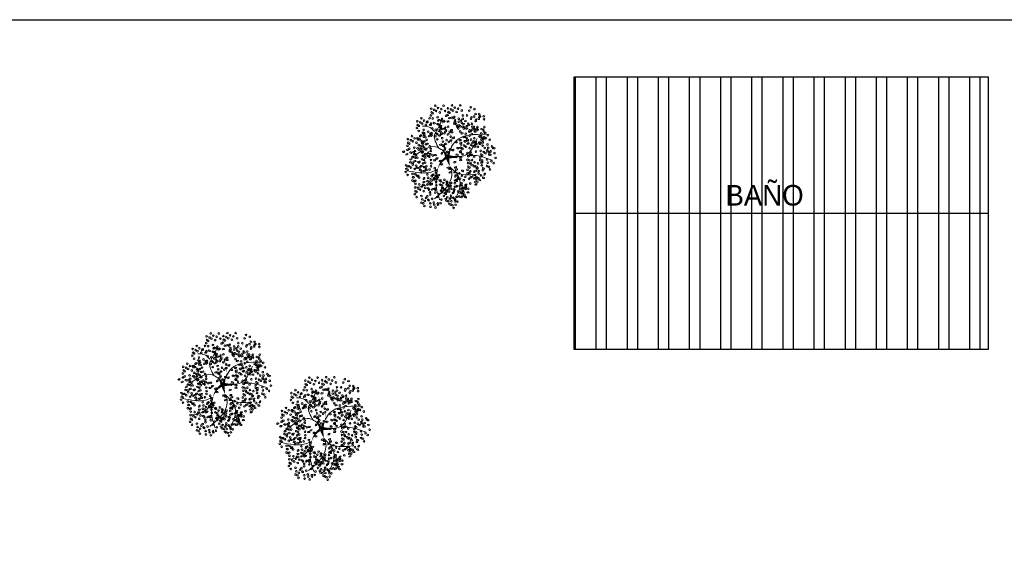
# Model space of a CAD drawing. Header units: millimetres. Extents: x 2197 to 2788, y 425 to 589.
# Tile 39 of 50: x 2642 to 2691, y 508 to 534. Entities that reach past the tile are written whole.
import ezdxf

# ---------------------------------------------------------------- set-up
doc = ezdxf.new("R2010")
doc.units = ezdxf.units.MM
doc.linetypes.add('ACAD_ISO04W100', pattern=[30, 24, -3, 0, -3])
doc.layers.add('01 - Vegetación', color=3, linetype='Continuous', lineweight=0)
doc.layers.add('Cotas', color=3, linetype='Continuous')
doc.layers.add('PAREDE', color=6, linetype='Continuous')

# ---------------------------------------------------------------- blocks, each defined once
blk = doc.blocks.new('17')
at = {"layer": '01 - Vegetación'}
for points in [[(4495.84, 1680.23, 1.33, 0.0221, 0.199177), (4489.97, 1684.48, 0.0221, 0.0221, 1.224983)], [(4496.02, 1680.23, 1.33, 0.0221, 0.286986), (4500.47, 1683.82, 0.0221, 0.0221, -1.494927)], [(4496.02, 1679.76, 1.77, 0.0221, 0), (4491.39, 1678.53, 0.0221, 0.0221, 0)], [(4496.02, 1679.66, 1.77, 0.0221, 0), (4500.28, 1678.15, 0.0221, 0.0221, 0)], [(4496.4, 1679.85, 1.77, 0.0221, 0.074947), (4496.4, 1672.95, 0.0221, 0.0221, 0.762797)], [(4497.07, 1679.43, 0.133, 0.0221, 0.381476), (4512.91, 1682.47, 0.0221, 0.0221, -1.841687)]]:
    blk.add_lwpolyline(points, format="xyseb", dxfattribs=at)
for points in [[(4490, 1684.47), (4488.83, 1687.51), (4489.5, 1699.09)], [(4487.73, 1684.98), (4483.44, 1688.25), (4481.42, 1694.81)], [(4497.83, 1680.19), (4501.11, 1685.48), (4497.33, 1694.81)], [(4508.5, 1685.98), (4510.45, 1688), (4511.21, 1691.78)], [(4490, 1684.47), (4482.94, 1685.23), (4475.36, 1683.47)], [(4491.39, 1678.53), (4489.02, 1677.58), (4485.46, 1677.92), (4475.87, 1685.99)], [(4500.47, 1683.82), (4506.92, 1685.99), (4511.46, 1683.47), (4515.25, 1682.46)], [(4491.39, 1678.53), (4489, 1675.9), (4487.73, 1665.57)], [(4497.07, 1679.43), (4503.89, 1675.65), (4507.17, 1660.78)], [(4488.74, 1675.4), (4484.7, 1673.64), (4475.11, 1676.16)], [(4496.57, 1678.43), (4497.07, 1670.86), (4505.15, 1665.32)], [(4497.07, 1670.11), (4496.82, 1665.57), (4494.55, 1658.01)]]:
    blk.add_spline(points, degree=3, dxfattribs=at)
blk = doc.blocks.new('16')
at = {"layer": '01 - Vegetación'}
h = blk.add_hatch(color=40, dxfattribs=at)
h.set_gradient(color1=(255, 191, 0), color2=(223, 255, 127), rotation=180, centered=1, tint=1, name='INVSPHERICAL')
edge = h.paths.add_edge_path()
edge.add_ellipse((4538.847, 1678.642), major_axis=(-0.0033, 0.0777), ratio=0.578492, start_angle=0, end_angle=360, ccw=False)
edge = h.paths.add_edge_path()
edge.add_ellipse((4538.961, 1678.487), major_axis=(-0.0349, 0.0695), ratio=0.578492, start_angle=0, end_angle=360, ccw=False)
edge = h.paths.add_edge_path()
edge.add_ellipse((4538.69, 1678.926), major_axis=(-0.0594, 0.0503), ratio=0.578492, start_angle=0, end_angle=360, ccw=False)
edge = h.paths.add_edge_path()
edge.add_ellipse((4538.676, 1678.266), major_axis=(-0.0033, 0.0777), ratio=0.578492, start_angle=0, end_angle=360, ccw=False)
edge = h.paths.add_edge_path()
edge.add_ellipse((4541.23, 1679.281), major_axis=(0.0274, 0.0728), ratio=0.578492, start_angle=0, end_angle=360, ccw=False)
edge = h.paths.add_edge_path()
edge.add_ellipse((4540.829, 1679.36), major_axis=(-0.0349, 0.0695), ratio=0.578492, start_angle=0, end_angle=360, ccw=False)
edge = h.paths.add_edge_path()
edge.add_ellipse((4541.174, 1679.607), major_axis=(-0.0349, 0.0695), ratio=0.578492, start_angle=0, end_angle=360, ccw=False)
edge = h.paths.add_edge_path()
edge.add_ellipse((4541.072, 1679.421), major_axis=(0.0274, 0.0728), ratio=0.578492, start_angle=0, end_angle=360, ccw=False)
edge = h.paths.add_edge_path()
edge.add_ellipse((4540.113, 1679.632), major_axis=(-0.0349, 0.0695), ratio=0.578492, start_angle=0, end_angle=360, ccw=False)
edge = h.paths.add_edge_path()
edge.add_ellipse((4540.279, 1679.843), major_axis=(-0.0349, 0.0695), ratio=0.578492, start_angle=0, end_angle=360, ccw=False)
edge = h.paths.add_edge_path()
edge.add_ellipse((4540.165, 1679.999), major_axis=(-0.0033, 0.0777), ratio=0.578492, start_angle=0, end_angle=360, ccw=False)
edge = h.paths.add_edge_path()
edge.add_ellipse((4540.499, 1679.956), major_axis=(-0.0033, 0.0777), ratio=0.578492, start_angle=0, end_angle=360, ccw=False)
edge = h.paths.add_edge_path()
edge.add_ellipse((4540.629, 1679.513), major_axis=(-0.0594, 0.0503), ratio=0.578492, start_angle=0, end_angle=360, ccw=False)
edge = h.paths.add_edge_path()
edge.add_ellipse((4540.551, 1680.278), major_axis=(0.0274, 0.0728), ratio=0.578492, start_angle=0, end_angle=360, ccw=False)
edge = h.paths.add_edge_path()
edge.add_ellipse((4539.201, 1679.744), major_axis=(-0.0033, 0.0777), ratio=0.578492, start_angle=0, end_angle=360, ccw=False)
edge = h.paths.add_edge_path()
edge.add_ellipse((4539.14, 1679.893), major_axis=(0.0274, 0.0728), ratio=0.578492, start_angle=0, end_angle=360, ccw=False)
edge = h.paths.add_edge_path()
edge.add_ellipse((4539.208, 1680.126), major_axis=(-0.0033, 0.0777), ratio=0.578492, start_angle=0, end_angle=360, ccw=False)
edge = h.paths.add_edge_path()
edge.add_ellipse((4538.979, 1680.681), major_axis=(-0.0594, 0.0503), ratio=0.578492, start_angle=0, end_angle=360, ccw=False)
edge = h.paths.add_edge_path()
edge.add_ellipse((4538.577, 1680.728), major_axis=(-0.0033, 0.0777), ratio=0.578492, start_angle=0, end_angle=360, ccw=False)
edge = h.paths.add_edge_path()
edge.add_ellipse((4538.926, 1680.033), major_axis=(0.0274, 0.0728), ratio=0.578492, start_angle=0, end_angle=360, ccw=False)
edge = h.paths.add_edge_path()
edge.add_ellipse((4538.95, 1679.842), major_axis=(0.0274, 0.0728), ratio=0.578492, start_angle=0, end_angle=360, ccw=False)
edge = h.paths.add_edge_path()
edge.add_ellipse((4538.621, 1680.191), major_axis=(-0.0349, 0.0695), ratio=0.578492, start_angle=0, end_angle=360, ccw=False)
edge = h.paths.add_edge_path()
edge.add_ellipse((4538.328, 1680.411), major_axis=(0.0274, 0.0728), ratio=0.578492, start_angle=0, end_angle=360, ccw=False)
edge = h.paths.add_edge_path()
edge.add_ellipse((4538.283, 1680.138), major_axis=(-0.0594, 0.0503), ratio=0.578492, start_angle=0, end_angle=360, ccw=False)
edge = h.paths.add_edge_path()
edge.add_ellipse((4538.32, 1679.993), major_axis=(-0.0594, 0.0503), ratio=0.578492, start_angle=0, end_angle=360, ccw=False)
edge = h.paths.add_edge_path()
edge.add_ellipse((4538.755, 1680.687), major_axis=(-0.0033, 0.0777), ratio=0.578492, start_angle=0, end_angle=360, ccw=False)
edge = h.paths.add_edge_path()
edge.add_ellipse((4538.834, 1681.261), major_axis=(-0.0349, 0.0695), ratio=0.578492, start_angle=0, end_angle=360, ccw=False)
edge = h.paths.add_edge_path()
edge.add_ellipse((4539.054, 1681.374), major_axis=(-0.0033, 0.0777), ratio=0.578492, start_angle=0, end_angle=360, ccw=False)
edge = h.paths.add_edge_path()
edge.add_ellipse((4539.147, 1681.076), major_axis=(-0.0594, 0.0503), ratio=0.578492, start_angle=0, end_angle=360, ccw=False)
edge = h.paths.add_edge_path()
edge.add_ellipse((4539.52, 1680.541), major_axis=(-0.0033, 0.0777), ratio=0.578492, start_angle=0, end_angle=360, ccw=False)
edge = h.paths.add_edge_path()
edge.add_ellipse((4539.459, 1680.689), major_axis=(0.0274, 0.0728), ratio=0.578492, start_angle=0, end_angle=360, ccw=False)
edge = h.paths.add_edge_path()
edge.add_ellipse((4539.527, 1680.923), major_axis=(-0.0033, 0.0777), ratio=0.578492, start_angle=0, end_angle=360, ccw=False)
edge = h.paths.add_edge_path()
edge.add_ellipse((4539.265, 1681.244), major_axis=(0.0274, 0.0728), ratio=0.578492, start_angle=0, end_angle=360, ccw=False)
edge = h.paths.add_edge_path()
edge.add_ellipse((4539.188, 1677.478), major_axis=(-0.0594, 0.0503), ratio=0.578492, start_angle=0, end_angle=360, ccw=False)
edge = h.paths.add_edge_path()
edge.add_ellipse((4539.473, 1678.19), major_axis=(0.0274, 0.0728), ratio=0.578492, start_angle=0, end_angle=360, ccw=False)
edge = h.paths.add_edge_path()
edge.add_ellipse((4540.696, 1678.325), major_axis=(0.0274, 0.0728), ratio=0.578492, start_angle=0, end_angle=360, ccw=False)
edge = h.paths.add_edge_path()
edge.add_ellipse((4540.33, 1678.305), major_axis=(-0.0033, 0.0777), ratio=0.578492, start_angle=0, end_angle=360, ccw=False)
edge = h.paths.add_edge_path()
edge.add_ellipse((4540.174, 1678.307), major_axis=(-0.0033, 0.0777), ratio=0.578492, start_angle=0, end_angle=360, ccw=False)
edge = h.paths.add_edge_path()
edge.add_ellipse((4540.488, 1677.717), major_axis=(-0.0594, 0.0503), ratio=0.578492, start_angle=0, end_angle=360, ccw=False)
edge = h.paths.add_edge_path()
edge.add_ellipse((4540.676, 1677.675), major_axis=(-0.0594, 0.0503), ratio=0.578492, start_angle=0, end_angle=360, ccw=False)
edge = h.paths.add_edge_path()
edge.add_ellipse((4539.469, 1677.341), major_axis=(-0.0033, 0.0777), ratio=0.578492, start_angle=0, end_angle=360, ccw=False)
edge = h.paths.add_edge_path()
edge.add_ellipse((4539.773, 1677.406), major_axis=(-0.0594, 0.0503), ratio=0.578492, start_angle=0, end_angle=360, ccw=False)
edge = h.paths.add_edge_path()
edge.add_ellipse((4539.631, 1677.23), major_axis=(-0.0349, 0.0695), ratio=0.578492, start_angle=0, end_angle=360, ccw=False)
edge = h.paths.add_edge_path()
edge.add_ellipse((4539.445, 1677.695), major_axis=(-0.0594, 0.0503), ratio=0.578492, start_angle=0, end_angle=360, ccw=False)
edge = h.paths.add_edge_path()
edge.add_ellipse((4542.676, 1679.136), major_axis=(-0.0033, 0.0777), ratio=0.578492, start_angle=0, end_angle=360, ccw=False)
edge = h.paths.add_edge_path()
edge.add_ellipse((4542.661, 1679.428), major_axis=(-0.0033, 0.0777), ratio=0.578492, start_angle=0, end_angle=360, ccw=False)
edge = h.paths.add_edge_path()
edge.add_ellipse((4542.742, 1679.554), major_axis=(-0.0033, 0.0777), ratio=0.578492, start_angle=0, end_angle=360, ccw=False)
edge = h.paths.add_edge_path()
edge.add_ellipse((4542.776, 1679.728), major_axis=(-0.0349, 0.0695), ratio=0.578492, start_angle=0, end_angle=360, ccw=False)
edge = h.paths.add_edge_path()
edge.add_ellipse((4542.477, 1679.745), major_axis=(0.0274, 0.0728), ratio=0.578492, start_angle=0, end_angle=360, ccw=False)
edge = h.paths.add_edge_path()
edge.add_ellipse((4542.578, 1680.02), major_axis=(0.0274, 0.0728), ratio=0.578492, start_angle=0, end_angle=360, ccw=False)
edge = h.paths.add_edge_path()
edge.add_ellipse((4542.466, 1680.268), major_axis=(-0.0349, 0.0695), ratio=0.578492, start_angle=0, end_angle=360, ccw=False)
edge = h.paths.add_edge_path()
edge.add_ellipse((4542.632, 1680.479), major_axis=(-0.0349, 0.0695), ratio=0.578492, start_angle=0, end_angle=360, ccw=False)
edge = h.paths.add_edge_path()
edge.add_ellipse((4542.359, 1679.577), major_axis=(-0.0594, 0.0503), ratio=0.578492, start_angle=0, end_angle=360, ccw=False)
edge = h.paths.add_edge_path()
edge.add_ellipse((4542.171, 1679.619), major_axis=(-0.0594, 0.0503), ratio=0.578492, start_angle=0, end_angle=360, ccw=False)
edge = h.paths.add_edge_path()
edge.add_ellipse((4542.246, 1679.328), major_axis=(-0.0594, 0.0503), ratio=0.578492, start_angle=0, end_angle=360, ccw=False)
edge = h.paths.add_edge_path()
edge.add_ellipse((4542.369, 1678.498), major_axis=(0.0274, 0.0728), ratio=0.578492, start_angle=0, end_angle=360, ccw=False)
edge = h.paths.add_edge_path()
edge.add_ellipse((4542.902, 1678.749), major_axis=(-0.0349, 0.0695), ratio=0.578492, start_angle=0, end_angle=360, ccw=False)
edge = h.paths.add_edge_path()
edge.add_ellipse((4542.925, 1678.897), major_axis=(-0.0349, 0.0695), ratio=0.578492, start_angle=0, end_angle=360, ccw=False)
edge = h.paths.add_edge_path()
edge.add_ellipse((4542.628, 1678.671), major_axis=(-0.0033, 0.0777), ratio=0.578492, start_angle=0, end_angle=360, ccw=False)
edge = h.paths.add_edge_path()
edge.add_ellipse((4542.11, 1678.896), major_axis=(-0.0349, 0.0695), ratio=0.578492, start_angle=0, end_angle=360, ccw=False)
edge = h.paths.add_edge_path()
edge.add_ellipse((4542.34, 1678.18), major_axis=(-0.0349, 0.0695), ratio=0.578492, start_angle=0, end_angle=360, ccw=False)
edge = h.paths.add_edge_path()
edge.add_ellipse((4538.137, 1679.191), major_axis=(-0.0349, 0.0695), ratio=0.578492, start_angle=0, end_angle=360, ccw=False)
edge = h.paths.add_edge_path()
edge.add_ellipse((4538.099, 1678.758), major_axis=(-0.0594, 0.0503), ratio=0.578492, start_angle=0, end_angle=360, ccw=False)
edge = h.paths.add_edge_path()
edge.add_ellipse((4537.796, 1678.552), major_axis=(0.0274, 0.0728), ratio=0.578492, start_angle=0, end_angle=360, ccw=False)
edge = h.paths.add_edge_path()
edge.add_ellipse((4537.776, 1678.277), major_axis=(-0.0033, 0.0777), ratio=0.578492, start_angle=0, end_angle=360, ccw=False)
edge = h.paths.add_edge_path()
edge.add_ellipse((4539.181, 1678.6), major_axis=(-0.0033, 0.0777), ratio=0.578492, start_angle=0, end_angle=360, ccw=False)
edge = h.paths.add_edge_path()
edge.add_ellipse((4538.502, 1678.968), major_axis=(-0.0594, 0.0503), ratio=0.578492, start_angle=0, end_angle=360, ccw=False)
edge = h.paths.add_edge_path()
edge.add_ellipse((4538.615, 1679.216), major_axis=(-0.0594, 0.0503), ratio=0.578492, start_angle=0, end_angle=360, ccw=False)
edge = h.paths.add_edge_path()
edge.add_ellipse((4538.188, 1679.557), major_axis=(-0.0033, 0.0777), ratio=0.578492, start_angle=0, end_angle=360, ccw=False)
edge = h.paths.add_edge_path()
edge.add_ellipse((4538.203, 1679.265), major_axis=(-0.0033, 0.0777), ratio=0.578492, start_angle=0, end_angle=360, ccw=False)
edge = h.paths.add_edge_path()
edge.add_ellipse((4538.285, 1679.391), major_axis=(-0.0033, 0.0777), ratio=0.578492, start_angle=0, end_angle=360, ccw=False)
edge = h.paths.add_edge_path()
edge.add_ellipse((4538.856, 1679.647), major_axis=(-0.0349, 0.0695), ratio=0.578492, start_angle=0, end_angle=360, ccw=False)
edge = h.paths.add_edge_path()
edge.add_ellipse((4538.272, 1678.751), major_axis=(0.0274, 0.0728), ratio=0.578492, start_angle=0, end_angle=360, ccw=False)
edge = h.paths.add_edge_path()
edge.add_ellipse((4540.863, 1678.985), major_axis=(0.0274, 0.0728), ratio=0.578492, start_angle=0, end_angle=360, ccw=False)
edge = h.paths.add_edge_path()
edge.add_ellipse((4540.823, 1678.811), major_axis=(-0.0349, 0.0695), ratio=0.578492, start_angle=0, end_angle=360, ccw=False)
edge = h.paths.add_edge_path()
edge.add_ellipse((4541.446, 1678.949), major_axis=(-0.0349, 0.0695), ratio=0.578492, start_angle=0, end_angle=360, ccw=False)
edge = h.paths.add_edge_path()
edge.add_ellipse((4540.434, 1680.393), major_axis=(-0.0033, 0.0777), ratio=0.578492, start_angle=0, end_angle=360, ccw=False)
edge = h.paths.add_edge_path()
edge.add_ellipse((4540.419, 1680.685), major_axis=(-0.0033, 0.0777), ratio=0.578492, start_angle=0, end_angle=360, ccw=False)
edge = h.paths.add_edge_path()
edge.add_ellipse((4539.773, 1680.547), major_axis=(-0.0349, 0.0695), ratio=0.578492, start_angle=0, end_angle=360, ccw=False)
edge = h.paths.add_edge_path()
edge.add_ellipse((4539.782, 1680.87), major_axis=(-0.0349, 0.0695), ratio=0.578492, start_angle=0, end_angle=360, ccw=False)
edge = h.paths.add_edge_path()
edge.add_ellipse((4539.668, 1681.126), major_axis=(0.0274, 0.0728), ratio=0.578492, start_angle=0, end_angle=360, ccw=False)
edge = h.paths.add_edge_path()
edge.add_ellipse((4540.336, 1681.276), major_axis=(0.0274, 0.0728), ratio=0.578492, start_angle=0, end_angle=360, ccw=False)
edge = h.paths.add_edge_path()
edge.add_ellipse((4540.381, 1681.413), major_axis=(-0.0349, 0.0695), ratio=0.578492, start_angle=0, end_angle=360, ccw=False)
edge = h.paths.add_edge_path()
edge.add_ellipse((4540.225, 1681.525), major_axis=(-0.0349, 0.0695), ratio=0.578492, start_angle=0, end_angle=360, ccw=False)
edge = h.paths.add_edge_path()
edge.add_ellipse((4540.009, 1681.424), major_axis=(-0.0033, 0.0777), ratio=0.578492, start_angle=0, end_angle=360, ccw=False)
edge = h.paths.add_edge_path()
edge.add_ellipse((4540.106, 1681.258), major_axis=(-0.0033, 0.0777), ratio=0.578492, start_angle=0, end_angle=360, ccw=False)
edge = h.paths.add_edge_path()
edge.add_ellipse((4540.036, 1680.989), major_axis=(-0.0594, 0.0503), ratio=0.578492, start_angle=0, end_angle=360, ccw=False)
edge = h.paths.add_edge_path()
edge.add_ellipse((4539.967, 1680.73), major_axis=(-0.0594, 0.0503), ratio=0.578492, start_angle=0, end_angle=360, ccw=False)
edge = h.paths.add_edge_path()
edge.add_ellipse((4541.92, 1680.217), major_axis=(-0.0033, 0.0777), ratio=0.578492, start_angle=0, end_angle=360, ccw=False)
edge = h.paths.add_edge_path()
edge.add_ellipse((4541.222, 1680.466), major_axis=(-0.0349, 0.0695), ratio=0.578492, start_angle=0, end_angle=360, ccw=False)
edge = h.paths.add_edge_path()
edge.add_ellipse((4541.387, 1680.676), major_axis=(-0.0349, 0.0695), ratio=0.578492, start_angle=0, end_angle=360, ccw=False)
edge = h.paths.add_edge_path()
edge.add_ellipse((4541.251, 1680.784), major_axis=(0.0274, 0.0728), ratio=0.578492, start_angle=0, end_angle=360, ccw=False)
edge = h.paths.add_edge_path()
edge.add_ellipse((4541.818, 1680.659), major_axis=(0.0274, 0.0728), ratio=0.578492, start_angle=0, end_angle=360, ccw=False)
edge = h.paths.add_edge_path()
edge.add_ellipse((4541.942, 1680.743), major_axis=(0.0274, 0.0728), ratio=0.578492, start_angle=0, end_angle=360, ccw=False)
edge = h.paths.add_edge_path()
edge.add_ellipse((4541.762, 1680.886), major_axis=(-0.0349, 0.0695), ratio=0.578492, start_angle=0, end_angle=360, ccw=False)
edge = h.paths.add_edge_path()
edge.add_ellipse((4541.592, 1681.082), major_axis=(-0.0033, 0.0777), ratio=0.578492, start_angle=0, end_angle=360, ccw=False)
edge = h.paths.add_edge_path()
edge.add_ellipse((4541.511, 1680.956), major_axis=(-0.0033, 0.0777), ratio=0.578492, start_angle=0, end_angle=360, ccw=False)
edge = h.paths.add_edge_path()
edge.add_ellipse((4541.775, 1680.201), major_axis=(-0.0594, 0.0503), ratio=0.578492, start_angle=0, end_angle=360, ccw=False)
edge = h.paths.add_edge_path()
edge.add_ellipse((4541.737, 1680.346), major_axis=(-0.0594, 0.0503), ratio=0.578492, start_angle=0, end_angle=360, ccw=False)
edge = h.paths.add_edge_path()
edge.add_ellipse((4541.843, 1679.118), major_axis=(-0.0594, 0.0503), ratio=0.578492, start_angle=0, end_angle=360, ccw=False)
edge = h.paths.add_edge_path()
edge.add_ellipse((4541.881, 1679.551), major_axis=(-0.0349, 0.0695), ratio=0.578492, start_angle=0, end_angle=360, ccw=False)
edge = h.paths.add_edge_path()
edge.add_ellipse((4542.015, 1679.29), major_axis=(-0.0349, 0.0695), ratio=0.578492, start_angle=0, end_angle=360, ccw=False)
edge = h.paths.add_edge_path()
edge.add_ellipse((4541.91, 1679.869), major_axis=(0.0274, 0.0728), ratio=0.578492, start_angle=0, end_angle=360, ccw=False)
edge = h.paths.add_edge_path()
edge.add_ellipse((4541.769, 1679.666), major_axis=(-0.0033, 0.0777), ratio=0.578492, start_angle=0, end_angle=360, ccw=False)
edge = h.paths.add_edge_path()
edge.add_ellipse((4539.676, 1679.115), major_axis=(-0.0033, 0.0777), ratio=0.578492, start_angle=0, end_angle=360, ccw=False)
edge = h.paths.add_edge_path()
edge.add_ellipse((4539.594, 1678.989), major_axis=(-0.0033, 0.0777), ratio=0.578492, start_angle=0, end_angle=360, ccw=False)
edge = h.paths.add_edge_path()
edge.add_ellipse((4539.898, 1679.531), major_axis=(-0.0033, 0.0777), ratio=0.578492, start_angle=0, end_angle=360, ccw=False)
edge = h.paths.add_edge_path()
edge.add_ellipse((4539.697, 1678.641), major_axis=(-0.0349, 0.0695), ratio=0.578492, start_angle=0, end_angle=360, ccw=False)
edge = h.paths.add_edge_path()
edge.add_ellipse((4539.398, 1678.691), major_axis=(-0.0349, 0.0695), ratio=0.578492, start_angle=0, end_angle=360, ccw=False)
edge = h.paths.add_edge_path()
edge.add_ellipse((4539.555, 1678.579), major_axis=(-0.0349, 0.0695), ratio=0.578492, start_angle=0, end_angle=360, ccw=False)
edge = h.paths.add_edge_path()
edge.add_ellipse((4540.714, 1679.167), major_axis=(0.0274, 0.0728), ratio=0.578492, start_angle=0, end_angle=360, ccw=False)
edge = h.paths.add_edge_path()
edge.add_ellipse((4540.549, 1681.79), major_axis=(-0.0349, 0.0695), ratio=0.578492, start_angle=0, end_angle=360, ccw=False)
edge = h.paths.add_edge_path()
edge.add_ellipse((4540.715, 1682.001), major_axis=(-0.0349, 0.0695), ratio=0.578492, start_angle=0, end_angle=360, ccw=False)
edge = h.paths.add_edge_path()
edge.add_ellipse((4540.848, 1681.741), major_axis=(-0.0349, 0.0695), ratio=0.578492, start_angle=0, end_angle=360, ccw=False)
edge = h.paths.add_edge_path()
edge.add_ellipse((4540.661, 1681.542), major_axis=(0.0274, 0.0728), ratio=0.578492, start_angle=0, end_angle=360, ccw=False)
edge = h.paths.add_edge_path()
edge.add_ellipse((4540.684, 1681.351), major_axis=(0.0274, 0.0728), ratio=0.578492, start_angle=0, end_angle=360, ccw=False)
edge = h.paths.add_edge_path()
edge.add_ellipse((4540.56, 1681.267), major_axis=(0.0274, 0.0728), ratio=0.578492, start_angle=0, end_angle=360, ccw=False)
edge = h.paths.add_edge_path()
edge.add_ellipse((4540.528, 1678.539), major_axis=(0.0274, 0.0728), ratio=0.578492, start_angle=0, end_angle=360, ccw=False)
edge = h.paths.add_edge_path()
edge.add_ellipse((4540.38, 1678.647), major_axis=(0.0274, 0.0728), ratio=0.578492, start_angle=0, end_angle=360, ccw=False)
edge = h.paths.add_edge_path()
edge.add_ellipse((4540.034, 1678.678), major_axis=(-0.0349, 0.0695), ratio=0.578492, start_angle=0, end_angle=360, ccw=False)
edge = h.paths.add_edge_path()
edge.add_ellipse((4540.944, 1678.493), major_axis=(0.0274, 0.0728), ratio=0.578492, start_angle=0, end_angle=360, ccw=False)
edge = h.paths.add_edge_path()
edge.add_ellipse((4541.625, 1678.77), major_axis=(-0.0349, 0.0695), ratio=0.578492, start_angle=0, end_angle=360, ccw=False)
edge = h.paths.add_edge_path()
edge.add_ellipse((4541.994, 1678.887), major_axis=(0.0274, 0.0728), ratio=0.578492, start_angle=0, end_angle=360, ccw=False)
edge = h.paths.add_edge_path()
edge.add_ellipse((4541.336, 1678.598), major_axis=(0.0274, 0.0728), ratio=0.578492, start_angle=0, end_angle=360, ccw=False)
edge = h.paths.add_edge_path()
edge.add_ellipse((4539.381, 1678.993), major_axis=(-0.0349, 0.0695), ratio=0.578492, start_angle=0, end_angle=360, ccw=False)
edge = h.paths.add_edge_path()
edge.add_ellipse((4540.938, 1681.079), major_axis=(-0.0033, 0.0777), ratio=0.578492, start_angle=0, end_angle=360, ccw=False)
edge = h.paths.add_edge_path()
edge.add_ellipse((4540.699, 1680.759), major_axis=(-0.0594, 0.0503), ratio=0.578492, start_angle=0, end_angle=360, ccw=False)
edge = h.paths.add_edge_path()
edge.add_ellipse((4540.908, 1680.857), major_axis=(-0.0349, 0.0695), ratio=0.578492, start_angle=0, end_angle=360, ccw=False)
edge = h.paths.add_edge_path()
edge.add_ellipse((4540.863, 1680.561), major_axis=(-0.0349, 0.0695), ratio=0.578492, start_angle=0, end_angle=360, ccw=False)
edge = h.paths.add_edge_path()
edge.add_ellipse((4540.564, 1680.61), major_axis=(-0.0349, 0.0695), ratio=0.578492, start_angle=0, end_angle=360, ccw=False)
edge = h.paths.add_edge_path()
edge.add_ellipse((4539.771, 1681.729), major_axis=(-0.0349, 0.0695), ratio=0.578492, start_angle=0, end_angle=360, ccw=False)
edge = h.paths.add_edge_path()
edge.add_ellipse((4540.968, 1678.302), major_axis=(0.0274, 0.0728), ratio=0.578492, start_angle=0, end_angle=360, ccw=False)
edge = h.paths.add_edge_path()
edge.add_ellipse((4541.908, 1678.227), major_axis=(-0.0033, 0.0777), ratio=0.578492, start_angle=0, end_angle=360, ccw=False)
edge = h.paths.add_edge_path()
edge.add_ellipse((4541.283, 1678.297), major_axis=(-0.0349, 0.0695), ratio=0.578492, start_angle=0, end_angle=360, ccw=False)
edge = h.paths.add_edge_path()
edge.add_ellipse((4541.463, 1678.333), major_axis=(-0.0349, 0.0695), ratio=0.578492, start_angle=0, end_angle=360, ccw=False)
edge = h.paths.add_edge_path()
edge.add_ellipse((4538.021, 1678.159), major_axis=(0.0274, 0.0728), ratio=0.578492, start_angle=0, end_angle=360, ccw=False)
edge = h.paths.add_edge_path()
edge.add_ellipse((4537.772, 1677.992), major_axis=(0.0274, 0.0728), ratio=0.578492, start_angle=0, end_angle=360, ccw=False)
edge = h.paths.add_edge_path()
edge.add_ellipse((4538.082, 1677.841), major_axis=(-0.0033, 0.0777), ratio=0.578492, start_angle=0, end_angle=360, ccw=False)
edge = h.paths.add_edge_path()
edge.add_ellipse((4538.572, 1677.966), major_axis=(-0.0349, 0.0695), ratio=0.578492, start_angle=0, end_angle=360, ccw=False)
edge = h.paths.add_edge_path()
edge.add_ellipse((4538.311, 1677.99), major_axis=(0.0274, 0.0728), ratio=0.578492, start_angle=0, end_angle=360, ccw=False)
edge = h.paths.add_edge_path()
edge.add_ellipse((4538.394, 1678.174), major_axis=(0.0274, 0.0728), ratio=0.578492, start_angle=0, end_angle=360, ccw=False)
edge = h.paths.add_edge_path()
edge.add_ellipse((4538.776, 1677.355), major_axis=(-0.0349, 0.0695), ratio=0.578492, start_angle=0, end_angle=360, ccw=False)
edge = h.paths.add_edge_path()
edge.add_ellipse((4538.597, 1677.319), major_axis=(-0.0349, 0.0695), ratio=0.578492, start_angle=0, end_angle=360, ccw=False)
edge = h.paths.add_edge_path()
edge.add_ellipse((4539.063, 1677.621), major_axis=(-0.0349, 0.0695), ratio=0.578492, start_angle=0, end_angle=360, ccw=False)
edge = h.paths.add_edge_path()
edge.add_ellipse((4539.033, 1676.828), major_axis=(0.0274, 0.0728), ratio=0.578492, start_angle=0, end_angle=360, ccw=False)
edge = h.paths.add_edge_path()
edge.add_ellipse((4539.009, 1677.162), major_axis=(0.0274, 0.0728), ratio=0.578492, start_angle=0, end_angle=360, ccw=False)
edge = h.paths.add_edge_path()
edge.add_ellipse((4538.885, 1677.078), major_axis=(0.0274, 0.0728), ratio=0.578492, start_angle=0, end_angle=360, ccw=False)
edge = h.paths.add_edge_path()
edge.add_ellipse((4539.054, 1677.298), major_axis=(-0.0349, 0.0695), ratio=0.578492, start_angle=0, end_angle=360, ccw=False)
edge = h.paths.add_edge_path()
edge.add_ellipse((4542.221, 1677.913), major_axis=(-0.0033, 0.0777), ratio=0.578492, start_angle=0, end_angle=360, ccw=False)
edge = h.paths.add_edge_path()
edge.add_ellipse((4542.451, 1677.771), major_axis=(-0.0349, 0.0695), ratio=0.578492, start_angle=0, end_angle=360, ccw=False)
edge = h.paths.add_edge_path()
edge.add_ellipse((4541.18, 1677.355), major_axis=(-0.0349, 0.0695), ratio=0.578492, start_angle=0, end_angle=360, ccw=False)
edge = h.paths.add_edge_path()
edge.add_ellipse((4541.671, 1678.102), major_axis=(-0.0033, 0.0777), ratio=0.578492, start_angle=0, end_angle=360, ccw=False)
edge = h.paths.add_edge_path()
edge.add_ellipse((4541.411, 1678.017), major_axis=(-0.0033, 0.0777), ratio=0.578492, start_angle=0, end_angle=360, ccw=False)
edge = h.paths.add_edge_path()
edge.add_ellipse((4542.075, 1677.637), major_axis=(-0.0594, 0.0503), ratio=0.578492, start_angle=0, end_angle=360, ccw=False)
edge = h.paths.add_edge_path()
edge.add_ellipse((4541.252, 1677.826), major_axis=(-0.0349, 0.0695), ratio=0.578492, start_angle=0, end_angle=360, ccw=False)
edge = h.paths.add_edge_path()
edge.add_ellipse((4541.596, 1676.853), major_axis=(-0.0033, 0.0777), ratio=0.578492, start_angle=0, end_angle=360, ccw=False)
edge = h.paths.add_edge_path()
edge.add_ellipse((4541.655, 1677.018), major_axis=(-0.0033, 0.0777), ratio=0.578492, start_angle=0, end_angle=360, ccw=False)
edge = h.paths.add_edge_path()
edge.add_ellipse((4542.033, 1677.371), major_axis=(-0.0349, 0.0695), ratio=0.578492, start_angle=0, end_angle=360, ccw=False)
edge = h.paths.add_edge_path()
edge.add_ellipse((4542.19, 1677.259), major_axis=(-0.0349, 0.0695), ratio=0.578492, start_angle=0, end_angle=360, ccw=False)
edge = h.paths.add_edge_path()
edge.add_ellipse((4542.168, 1676.931), major_axis=(0.0274, 0.0728), ratio=0.578492, start_angle=0, end_angle=360, ccw=False)
edge = h.paths.add_edge_path()
edge.add_ellipse((4542.176, 1677.433), major_axis=(-0.0349, 0.0695), ratio=0.578492, start_angle=0, end_angle=360, ccw=False)
edge = h.paths.add_edge_path()
edge.add_ellipse((4541.313, 1677.094), major_axis=(-0.0349, 0.0695), ratio=0.578492, start_angle=0, end_angle=360, ccw=False)
edge = h.paths.add_edge_path()
edge.add_ellipse((4541.359, 1677.391), major_axis=(-0.0349, 0.0695), ratio=0.578492, start_angle=0, end_angle=360, ccw=False)
edge = h.paths.add_edge_path()
edge.add_ellipse((4540.019, 1676.943), major_axis=(-0.0349, 0.0695), ratio=0.578492, start_angle=0, end_angle=360, ccw=False)
edge = h.paths.add_edge_path()
edge.add_ellipse((4539.641, 1676.826), major_axis=(0.0274, 0.0728), ratio=0.578492, start_angle=0, end_angle=360, ccw=False)
edge = h.paths.add_edge_path()
edge.add_ellipse((4539.262, 1676.754), major_axis=(-0.0594, 0.0503), ratio=0.578492, start_angle=0, end_angle=360, ccw=False)
edge = h.paths.add_edge_path()
edge.add_ellipse((4539.45, 1677.146), major_axis=(-0.0594, 0.0503), ratio=0.578492, start_angle=0, end_angle=360, ccw=False)
at = {"layer": '01 - Vegetación', "extrusion": (0, 0, -1)}
for centre, major_axis in [((4540.715, 1682.001), (-0.0349, 0.0695)), ((4538.834, 1681.261), (-0.0349, 0.0695)), ((4539.054, 1681.374), (-0.0033, 0.0777)), ((4539.771, 1681.729), (-0.0349, 0.0695)), ((4540.009, 1681.424), (-0.0033, 0.0777)), ((4540.106, 1681.258), (-0.0033, 0.0777)), ((4540.225, 1681.525), (-0.0349, 0.0695)), ((4540.381, 1681.413), (-0.0349, 0.0695)), ((4540.549, 1681.79), (-0.0349, 0.0695)), ((4540.848, 1681.741), (-0.0349, 0.0695)), ((4538.577, 1680.728), (-0.0033, 0.0777)), ((4538.755, 1680.687), (-0.0033, 0.0777)), ((4539.527, 1680.923), (-0.0033, 0.0777)), ((4539.782, 1680.87), (-0.0349, 0.0695)), ((4540.419, 1680.685), (-0.0033, 0.0777)), ((4540.564, 1680.61), (-0.0349, 0.0695)), ((4540.908, 1680.857), (-0.0349, 0.0695)), ((4540.938, 1681.079), (-0.0033, 0.0777)), ((4541.387, 1680.676), (-0.0349, 0.0695)), ((4541.511, 1680.956), (-0.0033, 0.0777)), ((4541.592, 1681.082), (-0.0033, 0.0777)), ((4541.762, 1680.886), (-0.0349, 0.0695)), ((4538.621, 1680.191), (-0.0349, 0.0695)), ((4539.208, 1680.126), (-0.0033, 0.0777)), ((4539.52, 1680.541), (-0.0033, 0.0777)), ((4539.773, 1680.547), (-0.0349, 0.0695)), ((4540.165, 1679.999), (-0.0033, 0.0777)), ((4540.434, 1680.393), (-0.0033, 0.0777)), ((4540.863, 1680.561), (-0.0349, 0.0695)), ((4541.222, 1680.466), (-0.0349, 0.0695)), ((4541.92, 1680.217), (-0.0033, 0.0777)), ((4542.466, 1680.268), (-0.0349, 0.0695)), ((4542.632, 1680.479), (-0.0349, 0.0695)), ((4538.188, 1679.557), (-0.0033, 0.0777)), ((4538.285, 1679.391), (-0.0033, 0.0777)), ((4538.856, 1679.647), (-0.0349, 0.0695)), ((4539.201, 1679.744), (-0.0033, 0.0777)), ((4539.898, 1679.531), (-0.0033, 0.0777)), ((4540.113, 1679.632), (-0.0349, 0.0695)), ((4540.279, 1679.843), (-0.0349, 0.0695)), ((4540.499, 1679.956), (-0.0033, 0.0777)), ((4540.829, 1679.36), (-0.0349, 0.0695)), ((4541.174, 1679.607), (-0.0349, 0.0695)), ((4541.769, 1679.666), (-0.0033, 0.0777)), ((4541.881, 1679.551), (-0.0349, 0.0695)), ((4542.661, 1679.428), (-0.0033, 0.0777)), ((4542.742, 1679.554), (-0.0033, 0.0777)), ((4542.776, 1679.728), (-0.0349, 0.0695)), ((4538.137, 1679.191), (-0.0349, 0.0695)), ((4538.203, 1679.265), (-0.0033, 0.0777)), ((4539.381, 1678.993), (-0.0349, 0.0695)), ((4539.594, 1678.989), (-0.0033, 0.0777)), ((4539.676, 1679.115), (-0.0033, 0.0777)), ((4540.823, 1678.811), (-0.0349, 0.0695)), ((4541.446, 1678.949), (-0.0349, 0.0695)), ((4541.625, 1678.77), (-0.0349, 0.0695)), ((4542.015, 1679.29), (-0.0349, 0.0695)), ((4542.11, 1678.896), (-0.0349, 0.0695)), ((4542.676, 1679.136), (-0.0033, 0.0777)), ((4542.902, 1678.749), (-0.0349, 0.0695)), ((4542.925, 1678.897), (-0.0349, 0.0695)), ((4537.776, 1678.277), (-0.0033, 0.0777)), ((4538.676, 1678.266), (-0.0033, 0.0777)), ((4538.847, 1678.642), (-0.0033, 0.0777)), ((4538.961, 1678.487), (-0.0349, 0.0695)), ((4539.181, 1678.6), (-0.0033, 0.0777)), ((4539.398, 1678.691), (-0.0349, 0.0695)), ((4539.555, 1678.579), (-0.0349, 0.0695)), ((4539.697, 1678.641), (-0.0349, 0.0695)), ((4540.034, 1678.678), (-0.0349, 0.0695)), ((4540.174, 1678.307), (-0.0033, 0.0777)), ((4540.33, 1678.305), (-0.0033, 0.0777)), ((4541.283, 1678.297), (-0.0349, 0.0695)), ((4541.463, 1678.333), (-0.0349, 0.0695)), ((4541.671, 1678.102), (-0.0033, 0.0777)), ((4541.908, 1678.227), (-0.0033, 0.0777)), ((4542.34, 1678.18), (-0.0349, 0.0695)), ((4542.628, 1678.671), (-0.0033, 0.0777)), ((4538.082, 1677.841), (-0.0033, 0.0777)), ((4538.572, 1677.966), (-0.0349, 0.0695)), ((4539.063, 1677.621), (-0.0349, 0.0695)), ((4541.252, 1677.826), (-0.0349, 0.0695)), ((4541.411, 1678.017), (-0.0033, 0.0777)), ((4542.176, 1677.433), (-0.0349, 0.0695)), ((4542.221, 1677.913), (-0.0033, 0.0777)), ((4542.451, 1677.771), (-0.0349, 0.0695)), ((4538.597, 1677.319), (-0.0349, 0.0695)), ((4538.776, 1677.355), (-0.0349, 0.0695)), ((4539.054, 1677.298), (-0.0349, 0.0695)), ((4539.469, 1677.341), (-0.0033, 0.0777)), ((4539.631, 1677.23), (-0.0349, 0.0695)), ((4540.019, 1676.943), (-0.0349, 0.0695)), ((4541.18, 1677.355), (-0.0349, 0.0695)), ((4541.313, 1677.094), (-0.0349, 0.0695)), ((4541.359, 1677.391), (-0.0349, 0.0695)), ((4541.596, 1676.853), (-0.0033, 0.0777)), ((4541.655, 1677.018), (-0.0033, 0.0777)), ((4542.033, 1677.371), (-0.0349, 0.0695)), ((4542.19, 1677.259), (-0.0349, 0.0695))]:
    blk.add_ellipse(centre, major_axis=major_axis, ratio=0.578492, start_param=3.141593, end_param=9.424778, dxfattribs=at)
for centre, major_axis in [((4540.336, 1681.276), (0.0274, 0.0728)), ((4540.56, 1681.267), (0.0274, 0.0728)), ((4540.661, 1681.542), (0.0274, 0.0728)), ((4540.684, 1681.351), (0.0274, 0.0728)), ((4538.979, 1680.681), (-0.0594, 0.0503)), ((4539.147, 1681.076), (-0.0594, 0.0503)), ((4539.265, 1681.244), (0.0274, 0.0728)), ((4539.459, 1680.689), (0.0274, 0.0728)), ((4539.668, 1681.126), (0.0274, 0.0728)), ((4539.967, 1680.73), (-0.0594, 0.0503)), ((4540.036, 1680.989), (-0.0594, 0.0503)), ((4540.699, 1680.759), (-0.0594, 0.0503)), ((4541.251, 1680.784), (0.0274, 0.0728)), ((4541.818, 1680.659), (0.0274, 0.0728)), ((4541.942, 1680.743), (0.0274, 0.0728)), ((4538.283, 1680.138), (-0.0594, 0.0503)), ((4538.32, 1679.993), (-0.0594, 0.0503)), ((4538.328, 1680.411), (0.0274, 0.0728)), ((4538.926, 1680.033), (0.0274, 0.0728)), ((4540.551, 1680.278), (0.0274, 0.0728)), ((4541.737, 1680.346), (-0.0594, 0.0503)), ((4541.775, 1680.201), (-0.0594, 0.0503)), ((4542.578, 1680.02), (0.0274, 0.0728)), ((4538.95, 1679.842), (0.0274, 0.0728)), ((4539.14, 1679.893), (0.0274, 0.0728)), ((4540.629, 1679.513), (-0.0594, 0.0503)), ((4541.072, 1679.421), (0.0274, 0.0728)), ((4541.91, 1679.869), (0.0274, 0.0728)), ((4542.171, 1679.619), (-0.0594, 0.0503)), ((4542.359, 1679.577), (-0.0594, 0.0503)), ((4542.477, 1679.745), (0.0274, 0.0728)), ((4538.099, 1678.758), (-0.0594, 0.0503)), ((4538.272, 1678.751), (0.0274, 0.0728)), ((4538.502, 1678.968), (-0.0594, 0.0503)), ((4538.615, 1679.216), (-0.0594, 0.0503)), ((4538.69, 1678.926), (-0.0594, 0.0503)), ((4540.714, 1679.167), (0.0274, 0.0728)), ((4540.863, 1678.985), (0.0274, 0.0728)), ((4541.23, 1679.281), (0.0274, 0.0728)), ((4541.843, 1679.118), (-0.0594, 0.0503)), ((4541.994, 1678.887), (0.0274, 0.0728)), ((4542.246, 1679.328), (-0.0594, 0.0503)), ((4537.796, 1678.552), (0.0274, 0.0728)), ((4538.021, 1678.159), (0.0274, 0.0728)), ((4538.394, 1678.174), (0.0274, 0.0728)), ((4539.473, 1678.19), (0.0274, 0.0728)), ((4540.38, 1678.647), (0.0274, 0.0728)), ((4540.528, 1678.539), (0.0274, 0.0728)), ((4540.696, 1678.325), (0.0274, 0.0728)), ((4540.944, 1678.493), (0.0274, 0.0728)), ((4540.968, 1678.302), (0.0274, 0.0728)), ((4541.336, 1678.598), (0.0274, 0.0728)), ((4542.369, 1678.498), (0.0274, 0.0728)), ((4537.772, 1677.992), (0.0274, 0.0728)), ((4538.311, 1677.99), (0.0274, 0.0728)), ((4539.188, 1677.478), (-0.0594, 0.0503)), ((4539.445, 1677.695), (-0.0594, 0.0503)), ((4540.488, 1677.717), (-0.0594, 0.0503)), ((4540.676, 1677.675), (-0.0594, 0.0503)), ((4542.075, 1677.637), (-0.0594, 0.0503)), ((4538.885, 1677.078), (0.0274, 0.0728)), ((4539.009, 1677.162), (0.0274, 0.0728)), ((4539.033, 1676.828), (0.0274, 0.0728)), ((4539.45, 1677.146), (-0.0594, 0.0503)), ((4539.641, 1676.826), (0.0274, 0.0728)), ((4539.773, 1677.406), (-0.0594, 0.0503)), ((4542.168, 1676.931), (0.0274, 0.0728)), ((4539.262, 1676.754), (-0.0594, 0.0503))]:
    blk.add_ellipse(centre, major_axis=major_axis, ratio=0.578492, dxfattribs=at)
blk = doc.blocks.new('18')
at = {"color": 60}
for centre in [(4487.42, 1699.03), (4488.87, 1699.94), (4489.95, 1699.03), (4490.32, 1699.58), (4491.04, 1697.4), (4491.59, 1698.31), (4492.13, 1699.76), (4493.58, 1697.76), (4500.15, 1698.17), (4501.6, 1699.08), (4502.68, 1698.17), (4503.05, 1698.72), (4504.32, 1697.45), (4504.86, 1698.9), (4476.66, 1694.63), (4478.11, 1695.54), (4479.2, 1694.63), (4479.56, 1695.18), (4480.29, 1693), (4480.83, 1693.91), (4481.37, 1695.36), (4482.82, 1693.36), (4483.07, 1695.23), (4484.34, 1695.77), (4484.7, 1696.68), (4486.15, 1693.42), (4486.33, 1696.32), (4487.06, 1694.51), (4487.96, 1696.68), (4488.69, 1692.51), (4490.32, 1695.59), (4491.04, 1693.06), (4491.95, 1694.87), (4492.49, 1696.5), (4493.58, 1693.78), (4495.8, 1694.37), (4497.07, 1694.91), (4497.43, 1695.82), (4498.88, 1692.56), (4499.06, 1695.46), (4499.79, 1693.65), (4500.69, 1695.82), (4501.39, 1692.69), (4501.93, 1693.6), (4503.05, 1694.73), (4503.77, 1696.54), (4504.68, 1694.01), (4505.22, 1695.64), (4506.31, 1696.91), (4506.31, 1692.92), (4471.96, 1687.88), (4472.31, 1690.83), (4473.58, 1691.37), (4473.62, 1688.01), (4473.94, 1692.28), (4474.77, 1690.7), (4475.16, 1688.77), (4475.39, 1689.02), (4475.57, 1691.92), (4476.3, 1690.11), (4477.08, 1689.41), (4477.21, 1692.28), (4477.93, 1688.11), (4479.13, 1688.13), (4479.56, 1691.19), (4480.29, 1688.66), (4481.19, 1690.47), (4481.74, 1692.1), (4482.79, 1688), (4482.82, 1689.38), (4484.06, 1688.54), (4484.42, 1689.44), (4485.25, 1687.86), (4486.05, 1689.08), (4487.68, 1689.44), (4490.04, 1688.36), (4490.76, 1690.17), (4491.3, 1691.07), (4491.67, 1687.63), (4493.41, 1690.52), (4494.68, 1691.06), (4494.72, 1687.69), (4495.05, 1691.97), (4495.88, 1690.38), (4496.26, 1688.46), (4496.5, 1688.71), (4496.68, 1691.6), (4497.4, 1689.79), (4498.18, 1689.1), (4498.31, 1691.97), (4499.03, 1687.8), (4500.23, 1687.82), (4500.66, 1690.88), (4501.39, 1688.34), (4501.42, 1691.65), (4502.29, 1690.16), (4503.77, 1692.2), (4471.57, 1685.45), (4472.98, 1686.09), (4472.98, 1684.29), (4473.62, 1684.42), (4473.75, 1683.01), (4474.01, 1686.34), (4475.8, 1687.11), (4476.7, 1684.68), (4478.11, 1683.78), (4478.87, 1685.57), (4480.28, 1685.7), (4482.43, 1685.04), (4482.71, 1683.28), (4484.1, 1685.17), (4484.34, 1682.92), (4485.63, 1685.94), (4485.87, 1686.18), (4486.27, 1684.27), (4486.77, 1687.27), (4487.55, 1686.58), (4488.4, 1685.28), (4489.6, 1685.3), (4490.76, 1685.82), (4493.06, 1687.57), (4496.9, 1686.8), (4473.32, 1678.69), (4474.59, 1679.23), (4474.95, 1680.14), (4475.42, 1682.63), (4475.78, 1678.56), (4476.58, 1679.78), (4479, 1682.37), (4479.9, 1682.75), (4480.73, 1678.88), (4481.08, 1681.83), (4481.18, 1682.24), (4482.35, 1682.38), (4482.39, 1679.01), (4483.54, 1681.7), (4483.93, 1679.78), (4484.16, 1680.02), (4485.07, 1681.11), (4472.96, 1675.74), (4474.63, 1675.87), (4476.17, 1676.64), (4476.4, 1676.88), (4477.31, 1677.97), (4478.93, 1673.7), (4480.56, 1673.33), (4481.65, 1676.05), (4482.19, 1673.7), (4477.3, 1672.25), (4478.56, 1672.79), (4479.76, 1672.11), (4481.28, 1671.52), (4482.06, 1670.83)]:
    blk.add_circle(centre, 0.405, dxfattribs=at)
at = {"color": 62}
for centre in [(4508.79, 1693.6), (4510.24, 1694.51), (4511.33, 1693.6), (4511.69, 1694.15), (4512.96, 1692.88), (4513.51, 1694.33), (4504.45, 1689.8), (4505.71, 1690.35), (4506.08, 1691.25), (4507.53, 1687.99), (4507.71, 1690.89), (4508.43, 1689.08), (4509.34, 1691.25), (4511.69, 1690.16), (4512.42, 1691.97), (4512.42, 1687.63), (4513.33, 1689.44), (4513.87, 1691.07), (4514.96, 1692.34), (4514.96, 1688.35), (4510.06, 1687.09), (4473.03, 1678.13), (4475.75, 1680.49), (4476.29, 1678.13), (4477.2, 1681.39), (4478.29, 1680.49), (4478.65, 1681.03), (4479.37, 1678.86), (4479.92, 1679.76), (4480.46, 1681.21), (4481.91, 1679.22), (4471.4, 1676.68), (4472.67, 1677.23), (4474.48, 1674.87), (4474.66, 1677.77), (4475.39, 1675.96), (4477.02, 1673.97), (4478.65, 1677.04), (4479.37, 1674.51), (4480.28, 1676.32), (4480.82, 1677.95), (4481.91, 1675.23), (4481.98, 1675.16), (4483.43, 1676.06), (4484.51, 1675.16), (4484.88, 1675.7), (4485.6, 1673.53), (4486.15, 1674.43), (4486.69, 1675.88), (4488.14, 1673.89), (4477.63, 1671.36), (4478.9, 1671.9), (4479.26, 1672.8), (4480.71, 1669.54), (4480.89, 1672.44), (4481.61, 1670.63), (4482.52, 1672.8), (4483.25, 1668.64), (4484.88, 1671.72), (4485.6, 1669.18), (4486.51, 1670.99), (4487.05, 1672.62), (4488.14, 1669.91)]:
    blk.add_circle(centre, 0.405, dxfattribs=at)
at = {"color": 64}
for centre in [(4516.35, 1687.74), (4510.55, 1683.03), (4511.82, 1683.57), (4512.18, 1684.48), (4513.81, 1684.11), (4514.9, 1686.83), (4515.45, 1684.48), (4517.44, 1686.83), (4517.8, 1687.37), (4517.8, 1683.39), (4518.53, 1685.2), (4519.07, 1686.11), (4519.61, 1687.56), (4519.98, 1684.3), (4521.06, 1685.56), (4513.63, 1681.22), (4514.54, 1682.3), (4516.17, 1680.31), (4518.53, 1680.86), (4519.43, 1682.67), (4521.06, 1681.58), (4488.48, 1669), (4489.93, 1669.91), (4491.01, 1669), (4491.38, 1669.55), (4493.19, 1669.73), (4484.13, 1665.2), (4485.4, 1665.74), (4485.76, 1666.65), (4487.39, 1666.29), (4488.12, 1664.48), (4489.02, 1666.65), (4491.38, 1665.56), (4492.1, 1667.37), (4492.65, 1668.28), (4493.01, 1664.84), (4493.55, 1666.47), (4494.64, 1667.74), (4494.64, 1663.75), (4495.88, 1663.74), (4487.21, 1663.39), (4489.75, 1662.48), (4490.08, 1659.03), (4491.35, 1659.57), (4491.71, 1660.48), (4492.1, 1663.03), (4493.34, 1660.12), (4494.43, 1662.83), (4494.97, 1660.48), (4496.96, 1662.83), (4497.33, 1663.38), (4497.33, 1659.39), (4498.05, 1661.2), (4498.59, 1662.11), (4499.14, 1663.56), (4499.5, 1660.3), (4500.59, 1661.57), (4493.16, 1657.22), (4494.06, 1658.31), (4495.69, 1656.31), (4498.05, 1656.86), (4498.96, 1658.67), (4500.59, 1657.58)]:
    blk.add_circle(centre, 0.405, dxfattribs=at)
at = {"color": 66}
for centre in [(4504.72, 1684.6), (4506.17, 1685.5), (4507.25, 1684.6), (4507.62, 1685.14), (4508.34, 1682.97), (4508.89, 1683.87), (4509.43, 1685.32), (4510.88, 1683.33), (4500.37, 1680.79), (4501.64, 1681.34), (4502, 1682.24), (4503.45, 1678.98), (4503.63, 1681.88), (4504.36, 1680.07), (4505.26, 1682.24), (4505.99, 1678.08), (4507.62, 1681.15), (4508.34, 1678.62), (4509.25, 1680.43), (4509.79, 1682.06), (4510.88, 1679.34), (4515.09, 1678.69), (4516.54, 1679.6), (4517.63, 1678.69), (4517.99, 1679.24), (4519.8, 1679.42), (4510.74, 1674.89), (4512.01, 1675.43), (4512.37, 1676.34), (4514, 1675.98), (4514.73, 1674.17), (4515.63, 1676.34), (4517.99, 1675.25), (4518.71, 1677.06), (4519.26, 1677.97), (4519.62, 1674.53), (4520.16, 1676.16), (4521.25, 1677.43), (4521.25, 1673.44), (4493.2, 1668.52), (4494.47, 1669.07), (4494.83, 1669.97), (4496.46, 1669.61), (4497.55, 1672.33), (4498.09, 1669.97), (4499, 1673.23), (4500.09, 1672.33), (4500.45, 1672.87), (4500.45, 1668.89), (4501.17, 1670.7), (4501.72, 1671.6), (4502.26, 1673.05), (4502.62, 1669.79), (4503.71, 1671.06), (4513.82, 1673.08), (4516.36, 1672.17), (4518.71, 1672.72), (4496.28, 1666.71), (4497.19, 1667.8), (4498.82, 1665.81), (4501.17, 1666.35), (4502.08, 1668.16), (4503.71, 1667.08)]:
    blk.add_circle(centre, 0.405, dxfattribs=at)
at = {"color": 68}
for centre in [(4508.56, 1673.48), (4510.01, 1674.38), (4511.1, 1673.48), (4511.46, 1674.02), (4513.27, 1674.2), (4504.21, 1669.68), (4504.25, 1670.19), (4505.48, 1670.22), (4505.85, 1671.12), (4506.56, 1668.91), (4507.48, 1670.76), (4508.46, 1669.1), (4509.15, 1668.89), (4510.03, 1671.75), (4510.71, 1671.54), (4511.12, 1670.22), (4512.19, 1671.85), (4512.34, 1669.55), (4512.73, 1672.75), (4513.64, 1670.94), (4514.72, 1672.21), (4516.32, 1670.19), (4518.67, 1669.11), (4501.05, 1664.94), (4501.44, 1667.37), (4502.46, 1665.58), (4502.46, 1663.79), (4503.1, 1667.5), (4503.1, 1663.92), (4503.49, 1665.84), (4504.64, 1668.27), (4505.28, 1666.6), (4506.18, 1664.17), (4507.29, 1667.87), (4509.3, 1665.01), (4509.55, 1667.57), (4510.71, 1665.14), (4510.78, 1666.9), (4510.86, 1667.66), (4512.27, 1667.78), (4513.63, 1666), (4514.32, 1665.79), (4514.72, 1668.23), (4514.72, 1664.47), (4515.41, 1668.02), (4515.56, 1664.14), (4515.82, 1666.7), (4515.95, 1663.8), (4516.97, 1664.26), (4517.04, 1666.03), (4519.4, 1666.57), (4520.3, 1668.38), (4498.57, 1659.34), (4498.94, 1660.24), (4500.57, 1659.88), (4501.66, 1662.6), (4502.2, 1660.24), (4503.1, 1663.5), (4503.23, 1662.51), (4504.19, 1662.6), (4504.55, 1663.14), (4504.55, 1659.16), (4504.9, 1662.12), (4505.28, 1660.97), (4505.82, 1661.87), (4506.37, 1663.32), (4506.73, 1660.06), (4507.59, 1663.27), (4507.82, 1661.33), (4508.48, 1661.86), (4509.38, 1662.25), (4510.66, 1661.74), (4514.47, 1661.91), (4515.88, 1662.04), (4497.31, 1658.79), (4500.39, 1656.98), (4501.29, 1658.07)]:
    blk.add_circle(centre, 0.405, dxfattribs=at)
at = {"layer": '01 - Vegetación'}
blk.add_blockref('17', (0, 0), dxfattribs=at)
at = {"layer": '01 - Vegetación', "xscale": 7.5, "yscale": 7.5, "zscale": 7.5}
blk.add_blockref('16', (-29556.67, -10914.05), dxfattribs=at)

msp = doc.modelspace()

# ---------------------------------------------------------------- hatches: boundary and pattern name
at = {"layer": 'PAREDE', "linetype": 'ACAD_ISO04W100'}
h = msp.add_hatch(dxfattribs=at)
h.set_pattern_fill('ANSI32', color=1, scale=0.1622, angle=45)
h.set_pattern_definition([(90, (418.0079, 0), (-1.544955, 3e-16), []), (90, (418.5229, 0.515), (-1.544955, 3e-16), [])])
h.paths.add_polyline_path([(2768.346, 501.292), (2756.72, 501.292), (2756.72, 495.938), (2768.346, 495.938)])
h.paths.add_polyline_path([(2768.346, 506.647), (2756.72, 506.647), (2756.72, 501.292), (2768.346, 501.292)])
h.paths.add_polyline_path([(2718.426, 531.164), (2697.875, 531.164), (2697.875, 524.396), (2718.426, 524.396)])
h.paths.add_polyline_path([(2718.426, 524.396), (2697.875, 524.396), (2697.875, 517.628), (2718.426, 517.628)])
h.paths.add_polyline_path([(2690.006, 524.396), (2669.455, 524.396), (2669.455, 517.628), (2690.006, 517.628)])
h.paths.add_polyline_path([(2690.006, 531.164), (2669.455, 531.164), (2669.455, 524.396), (2690.006, 524.396)])

# ---------------------------------------------------------------- linework, layer by layer
at = {"layer": 'Cotas', "color": 7, "linetype": 'ACAD_ISO04W100'}
msp.add_line((2669.455, 524.396), (2690.006, 524.396), dxfattribs=at)
at = {"layer": 'Cotas'}
msp.add_lwpolyline([(2620.073, 534.006), (2770.335, 534.006), (2770.335, 439.502), (2620.073, 439.502)], close=True, dxfattribs=at)
at = {"layer": 'Cotas', "color": 7, "linetype": 'ACAD_ISO04W100'}
msp.add_lwpolyline([(2669.455, 531.164), (2690.006, 531.164), (2690.006, 517.628), (2669.455, 517.628)], close=True, dxfattribs=at)

# ---------------------------------------------------------------- block references
at = {"layer": '01 - Vegetación', "xscale": 0.1021725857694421, "yscale": 0.1021725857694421, "zscale": 0.1021725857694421, "rotation": 90}
for p in [(2834.786, 67.804), (2823.639, 56.499), (2828.537, 54.306)]:
    msp.add_blockref('18', p, dxfattribs=at)

# ---------------------------------------------------------------- texts
at = {"insert": (2676.965, 524.761), "char_height": 1.02376, "attachment_point": 7}
msp.add_mtext_dynamic_manual_height_columns('\\A1;{\\fZurich Cn BT|b0|i0|c0|p34;\\C2;BAÑO}', width=13.35192, gutter_width=1, heights=[0], dxfattribs=at)

doc.saveas('drawing.dxf')
